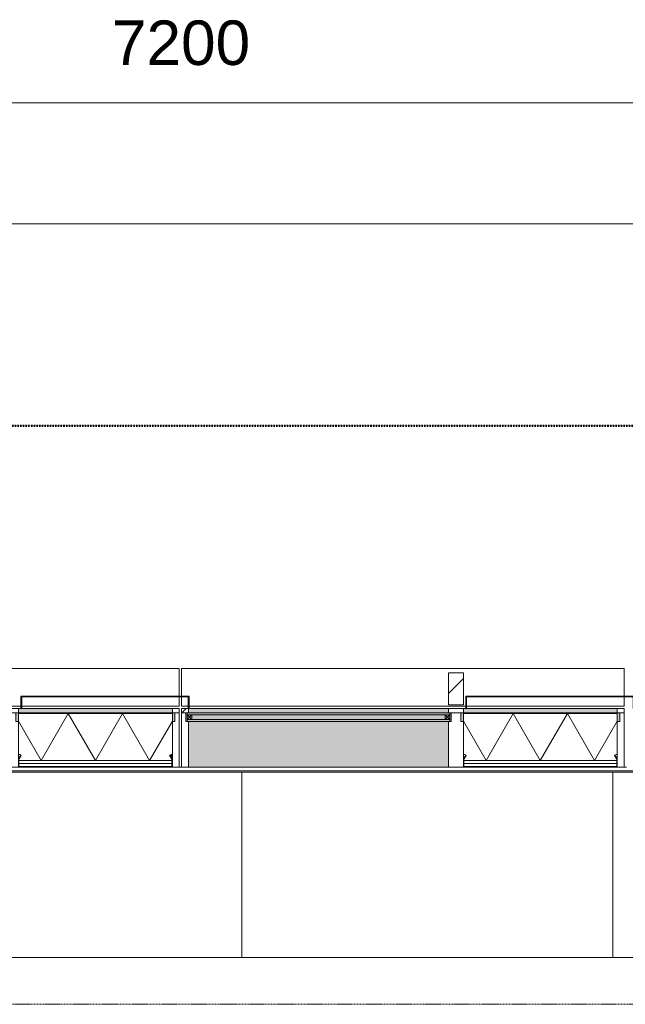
# Model space of a CAD drawing. Header units: millimetres. Extents: x -281 to 121694, y -16481 to 65128.
# Tile 252 of 256: x 12950 to 15400, y 55600 to 59586. Entities that reach past the tile are written whole.
import ezdxf

# ---------------------------------------------------------------- set-up
doc = ezdxf.new("R2010")
doc.units = ezdxf.units.MM
doc.linetypes.add('Grid Line', pattern=[12, 6, -2, 2, -2])
doc.linetypes.add('NLRS_Dash-0_6mm_Space-0_6mm_cpz', pattern=[1.2, 0.6, -0.6])
for name, color, linetype, lineweight in [('A--L$01A__Algemeen', 7, 'Continuous', 5), ('A--L$07A__Stramien', 1, 'Continuous', 5), ('A--L21__Buitenwanden', 3, 'Continuous', 5), ('A--L3__Afbouw', 2, 'Continuous', 5), ('A--L82__LosseGebruikersInvent', 1, 'Continuous', 5), ('A--M$01A__Algemeen', 1, 'Continuous', 5), ('A--M$01A__Algemeen-100', 1, 'Continuous', 5)]:
    doc.layers.add(name, color=color, linetype=linetype, lineweight=lineweight)
doc.styles.add('Arial_2', font='arial.ttf', dxfattribs={"height": 180})
doc.dimstyles.new('1_8mm', dxfattribs={"dimscale": 304.8, "dimtxt": 183.646692, "dimasz": 0.590551, "dimexe": 0.295276, "dimexo": 0.0625, "dimgap": 0.328084, "dimtad": 1, "dimdec": 0, "dimzin": 0, "dimdsep": 46, "dimtxsty": 'Arial_2', "dimblk1": 'OBLIQUE', "dimblk2": 'OBLIQUE', "dimsah": 1, "dimcen": 0.09, "dimdle": 0.295276, "dimazin": 0, "dimtfac": 1, "dimtdec": 4, "dimtix": 1, "dimtmove": 0, "dimatfit": 3, "dimfxl": 0.295276, "dimfxlon": 1, "dimtvp": 1, "dimtolj": 1, "dimtzin": 0, "dimarcsym": 2})
pattern_1 = [(225, (12700, 56797), (449.013, -449.013), []), (225, (12541.25, 56797), (6e-14, -898.0256), []), (225, (12858.75, 56797), (6e-14, -898.0256), [])]
pattern_2 = [(225, (14500, 56797), (42.426407, -42.426407), []), (315, (14500, 56797), (42.426407, 42.426407), [])]
pattern_3 = [(225, (14500, 56797), (449.013, -449.013), []), (225, (14341.25, 56797), (6e-14, -898.0256), []), (225, (14658.75, 56797), (6e-14, -898.0256), [])]

# ---------------------------------------------------------------- blocks, each defined once
blk = doc.blocks.new('NLRS_82_FU_UN_lab en spoel tafels_gen_kad - labtafel dxbxh 750x1800x950-49024426-L_80_ 13')
at = {"layer": 'A--L$01A__Algemeen'}
for p, q in [((900, 262.7), (-900, 262.7)), ((-900, 262.7), (-900, -487.3)), ((900, -487.3), (900, 262.7)), ((-900, -487.3), (900, -487.3))]:
    blk.add_line(p, q, dxfattribs=at)
blk = doc.blocks.new('NLRS_82_FU_UN_lab en spoel tafels_gen_kad - labtafel dxbxh 750x1500x950-49024441-L_80_ 13')
at = {"layer": 'A--L$01A__Algemeen'}
for p, q in [((750, 262.7), (-750, 262.7)), ((-750, 262.7), (-750, -487.3)), ((750, -487.3), (750, 262.7)), ((-750, -487.3), (750, -487.3))]:
    blk.add_line(p, q, dxfattribs=at)
blk = doc.blocks.new('NLRS_82_FU_UN_lab en spoel tafels_gen_kad - labtafel zonder onderkast dxbxh 750x1500x950-49225036-L_80_ 13')
at = {"layer": 'A--L$01A__Algemeen'}
for p, q in [((750, 262.7), (-750, 262.7)), ((-750, 262.7), (-750, -487.3)), ((750, -487.3), (750, 262.7)), ((-750, -487.3), (750, -487.3))]:
    blk.add_line(p, q, dxfattribs=at)
blk = doc.blocks.new('Rectangular Mullion - gevelband kader-49427915-L_80_ 13')
at = {"layer": 'A--L3__Afbouw'}
for p, q in [((11804.9, 56846.9), (11804.9, 56960)), ((11804.9, 56960), (13594.9, 56960)), ((13594.9, 56960), (13594.9, 56846.8)), ((11804.9, 56807), (11804.9, 56844)), ((13594.9, 56844), (13594.9, 56807)), ((11832, 56807), (11804.9, 56807)), ((12955, 56807), (11835, 56807)), ((13594.9, 56807), (12958, 56807))]:
    blk.add_line(p, q, dxfattribs=at)
blk = doc.blocks.new('NLRS_21_GM_LB_element gevel_gen_cpz - NLRS_21_13_08_elementgevel element_gen_cpz-61912952-L_80_ 13')
at = {"layer": 'A--L$01A__Algemeen'}
h = blk.add_hatch(dxfattribs=at)
h.set_pattern_fill('FP_244', color=256, style=0, pattern_type=2)
h.set_pattern_definition(pattern_1)
h.paths.add_polyline_path([(-250, 237), (-862.5, 237), (-862.5, 235), (-250, 235)])
h.paths.add_polyline_path([(-247, 232), (-247, 205.8), (-245, 205.8), (-245, 232)])
h.paths.add_polyline_path([(-865.5, 232), (-867.5, 232), (-867.5, 205.8), (-865.5, 205.8), (-865.5, 210.7)])
h.paths.add_polyline_path([(-865.1, 204.3), (-866.8, 203.3), (-858.1, 188.2), (-856.3, 189.2)])
h.paths.add_polyline_path([(-247.4, 204.3), (-256.2, 189.2), (-254.4, 188.2), (-245.7, 203.3)])
h = blk.add_hatch(dxfattribs=at)
h.set_pattern_fill('FP_243', color=256, style=0, pattern_type=2)
h.set_pattern_definition([(225, (12700, 56797), (42.426407, -42.426407), []), (315, (12700, 56797), (42.426407, 42.426407), [])])
h.paths.add_polyline_path([(-867.5, 204.5), (-866.8, 185.7), (-862.6, 186.3), (-858.1, 188.2), (-866.8, 203.3)])
for points in [[(734.9, 237), (-185, 237), (-185, 52), (867.5, 52), (867.5, 237)], [(-877.5, 52), (-877.5, 17), (-235, 17), (-235, 52), (-245, 52), (-245, 20), (-867.5, 20), (-867.5, 52)]]:
    blk.add_hatch(color=256, dxfattribs=at).paths.add_polyline_path(points)
h = blk.add_hatch(dxfattribs=at)
h.set_pattern_fill('FP_244', color=256, style=0, pattern_type=2)
h.set_pattern_definition(pattern_1)
h.paths.add_polyline_path([(867.5, 17), (867.5, 0), (895, 0), (895, 17), (872.5, 17)])
h.paths.add_polyline_path([(-185, 17), (-245, 17), (-245, 0), (-185, 0)])
h.paths.add_polyline_path([(-867.5, 17), (-895, 17), (-895, 0), (-867.5, 0)])
h = blk.add_hatch(color=256, dxfattribs=at)
h.paths.add_polyline_path([(867.5, 17), (-185, 17), (-185, 0), (867.5, 0)])
h.paths.add_polyline_path([(-245, 17), (-867.5, 17), (-867.5, 0), (-245, 0)])
for p, q in [((-867.5, 237), (-895, 237)), ((-895, 237), (-895, 17)), ((-862.5, 237), (-867.5, 237)), ((-867.5, 237), (-867.5, 232)), ((-867.5, 232), (-867.5, 205.8)), ((-775.6, 210), (-867.5, 50.9)), ((-867.5, 205.8), (-867.5, 204.5)), ((-867.5, 204.5), (-867.5, 205.8)), ((-867.5, 204.5), (-867.5, 185.7)), ((-866.8, 203.3), (-858.1, 188.2)), ((-865.5, 205.8), (-865.5, 232)), ((-247, 222.5), (-865.5, 222.5)), ((-247, 210), (-865.5, 210)), ((-865.5, 210), (-247, 210)), ((-856.3, 189.2), (-865.1, 204.3)), ((-250, 237), (-862.5, 237)), ((-862.5, 235), (-250, 235)), ((-775.6, 210), (-665.9, 20)), ((-556.2, 210), (-665.9, 20)), ((-556.2, 210), (-446.6, 20)), ((-336.9, 210), (-446.6, 20)), ((-336.9, 210), (-245, 50.9)), ((-247.4, 204.3), (-256.2, 189.2)), ((-254.4, 188.2), (-245.7, 203.3)), ((-245, 237), (-250, 237)), ((-247, 232), (-247, 205.8)), ((-245, 232), (-245, 237)), ((-185, 237), (-245, 237)), ((-245, 205.8), (-245, 232)), ((-245, 204.5), (-245, 205.8)), ((-245, 205.8), (-245, 204.5)), ((-245, 185.7), (-245, 204.5)), ((-185, 52), (-185, 237)), ((-185, 237), (867.5, 237)), ((895, 237), (867.5, 237)), ((867.5, 237), (867.5, 52)), ((895, 17), (895, 237)), ((-867.5, 185.7), (-867.5, 20)), ((-867.5, 20), (-867.5, 185.7)), ((-858.1, 188.2), (-856.3, 189.2)), ((-256.2, 189.2), (-254.4, 188.2)), ((-245, 20), (-245, 185.7)), ((-245, 185.7), (-245, 20)), ((-877.5, 52), (-867.5, 52)), ((-877.5, 17), (-877.5, 52)), ((-245, 52), (-235, 52)), ((-235, 52), (-235, 17)), ((-195, 17), (-195, 52)), ((-195, 52), (-190, 52)), ((872.5, 52), (877.5, 52)), ((877.5, 52), (877.5, 17)), ((-895, 17), (-877.5, 17)), ((-867.5, 17), (-895, 17)), ((-895, 17), (-895, 0)), ((-895, 0), (-867.5, 0)), ((-867.5, 20), (-245, 20)), ((-245, 20), (-867.5, 20)), ((-867.5, 0), (-867.5, 17)), ((-867.5, 17), (-245, 17)), ((-258, 0), (-867.5, 0)), ((-245, 0), (-255, 0)), ((-190, 17), (-245, 17)), ((-245, 17), (-245, 0)), ((-245, 0), (-185, 0)), ((-235, 17), (-195, 17)), ((-185, 0), (-185, 17)), ((865, 0), (-185, 0)), ((867.5, 17), (867.5, 0)), ((867.5, 0), (895, 0)), ((895, 17), (872.5, 17)), ((877.5, 17), (895, 17)), ((895, 0), (895, 17))]:
    blk.add_line(p, q, dxfattribs=at)
for centre, radius, start, end in [((-862.5, 232), 5, 90, 180), ((-862.5, 205.8), 5, 180, 210), ((-862.5, 232), 3, 90, 180), ((-862.5, 232), 3, 90, 180), ((-862.5, 205.8), 3, 180, 210), ((-250, 232), 5, 0, 90), ((-250, 232), 3, 0, 90), ((-250, 232), 3, 360, 90), ((-250, 205.8), 3, 330, 360), ((-250, 205.8), 5, 330, 0), ((-867.5, 204.5), 18.8, 270, 300), ((-245, 204.5), 18.8, 240, 270)]:
    blk.add_arc(centre, radius, start, end, dxfattribs=at)
blk = doc.blocks.new('NLRS_41_GM_LB_zetwerk gevel_gen_cpz - NLRS_41_12_05_GM_zetwerk gevel_gen_cpz-61878305-L_80_ 13')
at = {"layer": 'A--L$01A__Algemeen'}
for p, q in [((-377, 0), (-380, 0)), ((-380, 0), (-380, -50)), ((-377, -47), (-377, 0)), ((300, 0), (297, 0)), ((297, 0), (297, -47)), ((300, -50), (300, 0)), ((-380, -50), (300, -50)), ((297, -47), (-377, -47))]:
    blk.add_line(p, q, dxfattribs=at)
blk = doc.blocks.new('NLRS_21_GM_LB_element gevel_gen_cpz - NLRS_21_13_08_elementgevel element_gen_cpz-65367666-L_80_ 13')
at = {"layer": 'A--L$01A__Algemeen'}
h = blk.add_hatch(dxfattribs=at)
h.set_pattern_fill('FP_246', color=256, style=0, pattern_type=2)
h.set_pattern_definition(pattern_3)
h.paths.add_polyline_path([(-250, 237), (-862.5, 237), (-862.5, 235), (-250, 235)])
h.paths.add_polyline_path([(-247, 232), (-247, 205.8), (-245, 205.8), (-245, 232)])
h.paths.add_polyline_path([(-867.5, 232), (-867.5, 205.8), (-865.5, 205.8), (-865.5, 232)])
h.paths.add_polyline_path([(-865.1, 204.3), (-866.8, 203.3), (-858.1, 188.2), (-856.3, 189.2)])
h.paths.add_polyline_path([(-247.4, 204.3), (-256.2, 189.2), (-254.4, 188.2), (-245.7, 203.3)])
h = blk.add_hatch(dxfattribs=at)
h.set_pattern_fill('FP_245', color=256, style=0, pattern_type=2)
h.set_pattern_definition(pattern_2)
h.paths.add_polyline_path([(-867.5, 204.5), (-866.8, 185.7), (-862.6, 186.3), (-858.1, 188.2), (-866.8, 203.3)])
h = blk.add_hatch(dxfattribs=at)
h.set_pattern_fill('FP_245', color=256, style=0, pattern_type=2)
h.set_pattern_definition(pattern_2)
h.paths.add_polyline_path([(-245, 204.5), (-254.4, 188.2), (-245.7, 185.7), (-245, 185.7)])
for points in [[(668.2, 237), (-185, 237), (-185, 52), (867.5, 52), (867.5, 237)], [(-877.5, 52), (-877.5, 17), (-235, 17), (-235, 52), (-245, 52), (-245, 20), (-867.5, 20), (-867.5, 52)]]:
    blk.add_hatch(color=256, dxfattribs=at).paths.add_polyline_path(points)
h = blk.add_hatch(dxfattribs=at)
h.set_pattern_fill('FP_246', color=256, style=0, pattern_type=2)
h.set_pattern_definition(pattern_3)
h.paths.add_polyline_path([(867.5, 17), (867.5, 0), (895, 0), (895, 17), (872.5, 17)])
h.paths.add_polyline_path([(-185, 17), (-245, 17), (-245, 0), (-185, 0)])
h.paths.add_polyline_path([(-867.5, 17), (-895, 17), (-895, 0), (-867.5, 0)])
h = blk.add_hatch(color=256, dxfattribs=at)
h.paths.add_polyline_path([(867.5, 17), (-185, 17), (-185, 0), (867.5, 0)])
h.paths.add_polyline_path([(-245, 17), (-867.5, 17), (-867.5, 0), (-245, 0)])
for p, q in [((-867.5, 237), (-895, 237)), ((-895, 237), (-895, 17)), ((-862.5, 237), (-867.5, 237)), ((-867.5, 237), (-867.5, 232)), ((-867.5, 232), (-867.5, 205.8)), ((-775.6, 210), (-867.5, 50.9)), ((-867.5, 205.8), (-867.5, 204.5)), ((-867.5, 204.5), (-867.5, 205.8)), ((-867.5, 204.5), (-867.5, 185.7)), ((-866.8, 203.3), (-858.1, 188.2)), ((-865.5, 205.8), (-865.5, 232)), ((-247, 222.5), (-865.5, 222.5)), ((-247, 210), (-865.5, 210)), ((-865.5, 210), (-247, 210)), ((-856.3, 189.2), (-865.1, 204.3)), ((-250, 237), (-862.5, 237)), ((-862.5, 235), (-250, 235)), ((-775.6, 210), (-665.9, 20)), ((-556.2, 210), (-665.9, 20)), ((-556.2, 210), (-446.6, 20)), ((-336.9, 210), (-446.6, 20)), ((-336.9, 210), (-245, 50.9)), ((-247.4, 204.3), (-256.2, 189.2)), ((-254.4, 188.2), (-245.7, 203.3)), ((-245, 237), (-250, 237)), ((-247, 232), (-247, 205.8)), ((-245, 232), (-245, 237)), ((-185, 237), (-245, 237)), ((-245, 205.8), (-245, 232)), ((-245, 204.5), (-245, 205.8)), ((-245, 205.8), (-245, 204.5)), ((-245, 185.7), (-245, 204.5)), ((-185, 52), (-185, 237)), ((-185, 237), (867.5, 237)), ((895, 237), (867.5, 237)), ((867.5, 237), (867.5, 52)), ((895, 17), (895, 237)), ((-867.5, 185.7), (-867.5, 20)), ((-867.5, 20), (-867.5, 185.7)), ((-858.1, 188.2), (-856.3, 189.2)), ((-256.2, 189.2), (-254.4, 188.2)), ((-245, 20), (-245, 185.7)), ((-245, 185.7), (-245, 20)), ((-877.5, 52), (-867.5, 52)), ((-877.5, 17), (-877.5, 52)), ((-245, 52), (-235, 52)), ((-235, 52), (-235, 17)), ((-195, 17), (-195, 52)), ((-195, 52), (-190, 52)), ((872.5, 52), (877.5, 52)), ((877.5, 52), (877.5, 17)), ((-895, 17), (-877.5, 17)), ((-867.5, 17), (-895, 17)), ((-895, 17), (-895, 0)), ((-895, 0), (-867.5, 0)), ((-867.5, 20), (-245, 20)), ((-245, 20), (-867.5, 20)), ((-867.5, 0), (-867.5, 17)), ((-867.5, 17), (-245, 17)), ((-258, 0), (-867.5, 0)), ((-245, 0), (-255, 0)), ((-190, 17), (-245, 17)), ((-245, 17), (-245, 0)), ((-245, 0), (-185, 0)), ((-235, 17), (-195, 17)), ((-185, 0), (-185, 17)), ((865, 0), (-185, 0)), ((867.5, 17), (867.5, 0)), ((867.5, 0), (895, 0)), ((895, 17), (872.5, 17)), ((877.5, 17), (895, 17)), ((895, 0), (895, 17))]:
    blk.add_line(p, q, dxfattribs=at)
for centre, radius, start, end in [((-862.5, 232), 5, 90, 180), ((-862.5, 205.8), 5, 180, 210), ((-862.5, 232), 3, 90, 180), ((-862.5, 232), 3, 90, 180), ((-862.5, 205.8), 3, 180, 210), ((-250, 232), 5, 0, 90), ((-250, 232), 3, 0, 90), ((-250, 232), 3, 360, 90), ((-250, 205.8), 3, 330, 360), ((-250, 205.8), 5, 330, 0), ((-867.5, 204.5), 18.8, 270, 300), ((-245, 204.5), 18.8, 240, 270)]:
    blk.add_arc(centre, radius, start, end, dxfattribs=at)
blk = doc.blocks.new('CSWK_double-triple glass panel - CSWK_double-triple glass panel-55895760-L_80_ 13')
at = {"layer": 'A--L$01A__Algemeen'}
for points in [[(20.3, -65), (-531.3, -65), (-531.3, -73), (531.2, -73), (531.2, -65), (393.7, -65)], [(20.3, -92), (-531.3, -92), (-531.3, -100), (531.2, -100), (531.2, -92), (393.7, -92)]]:
    blk.add_hatch(color=256, dxfattribs=at).paths.add_polyline_path(points)
at = {"layer": 'A--L82__LosseGebruikersInvent'}
blk.add_hatch(color=256, dxfattribs=at).paths.add_polyline_path([(531.2, -65), (531.2, -73), (-531.3, -73), (-531.3, -65), (-536.3, -65), (-536.3, -100), (-531.3, -100), (-531.3, -92), (531.2, -92), (531.2, -100), (536.2, -100), (536.2, -65)])
at = {"layer": 'A--L$01A__Algemeen'}
for p, q in [((-531.3, -65), (531.2, -65)), ((-531.3, -73), (-531.3, -65)), ((531.2, -73), (-531.3, -73)), ((-531.3, -73), (-531.3, -92)), ((-512.3, -73), (-531.3, -73)), ((-531.3, -92), (-512.3, -73)), ((-512.3, -92), (-531.3, -73)), ((-512.3, -92), (-512.3, -73)), ((512.2, -73), (512.2, -92)), ((531.2, -73), (512.2, -73)), ((512.2, -92), (531.2, -73)), ((531.2, -92), (512.2, -73)), ((531.2, -65), (531.2, -73)), ((531.2, -92), (531.2, -73)), ((-531.3, -92), (531.2, -92)), ((-531.3, -100), (-531.3, -92)), ((-531.3, -92), (-512.3, -92)), ((531.2, -100), (-531.3, -100)), ((512.2, -92), (531.2, -92)), ((531.2, -92), (531.2, -100))]:
    blk.add_line(p, q, dxfattribs=at)
blk = doc.blocks.new('NLRS_41_GM_LB_vin gevel_gen_cpz - 41_12_XX_vin gevel-V523-L_80_ 13')
at = {"layer": 'A--L$01A__Algemeen'}
h = blk.add_hatch(dxfattribs=at)
h.set_pattern_fill('FP_318', color=256, style=0, pattern_type=2)
h.set_pattern_definition([(225, (14715, 56797), (449.013, -449.013), []), (225, (14556.25, 56797), (6e-14, -898.0256), []), (225, (14873.75, 56797), (6e-14, -898.0256), [])])
h.paths.add_polyline_path([(-30, -15), (-30, -145), (30, -145), (30, -15)])
for p, q in [((30, -15), (-30, -15)), ((-30, -15), (-30, -145)), ((30, -145), (30, -15)), ((-30, -145), (30, -145))]:
    blk.add_line(p, q, dxfattribs=at)
blk = doc.blocks.new('DIMBLOCK14-L_80_ 13')
at = {"layer": 'A--M$01A__Algemeen-100'}
for p, q in [((10000, 59248.9), (10090, 59338.9)), ((10000, 59248.9), (10000, 59338.9)), ((17200, 59248.9), (17290, 59338.9)), ((17200, 59248.9), (17200, 59338.9)), ((10000, 59248.9), (9910, 59158.9)), ((10000, 59248.9), (17200, 59248.9)), ((10000, 59248.9), (10000, 59158.9)), ((17200, 59248.9), (17110, 59158.9)), ((17200, 59248.9), (17200, 59158.9))]:
    blk.add_line(p, q, dxfattribs=at)
at = {"layer": 'A--M$01A__Algemeen-100', "color": 0, "insert": (13323.1, 59582.5), "char_height": 180, "width": 664.518, "attachment_point": 1, "line_spacing_factor": 0.941778, "style": 'Arial_2'}
blk.add_mtext('7200', dxfattribs=at)
blk = doc.blocks.new('_Oblique')
at = {"color": 0, "linetype": 'ByBlock', "lineweight": -2}
blk.add_line((-0.5, -0.5), (0.5, 0.5), dxfattribs=at)
blk = doc.blocks.new('DIMBLOCK49-L_80_ 13')
at = {"layer": 'A--M$01A__Algemeen-100'}
for p, q in [((10000, 58758.9), (10090, 58848.9)), ((10000, 58758.9), (10000, 58848.9)), ((24350, 58758.9), (24440, 58848.9)), ((24350, 58758.9), (24350, 58848.9)), ((10000, 58758.9), (9910, 58668.9)), ((10000, 58758.9), (24350, 58758.9)), ((10000, 58758.9), (10000, 58668.9)), ((24350, 58758.9), (24260, 58668.9)), ((24350, 58758.9), (24350, 58668.9))]:
    blk.add_line(p, q, dxfattribs=at)
at = {"layer": 'A--M$01A__Algemeen-100', "color": 0, "insert": (16828.9, 59092.5), "char_height": 180, "width": 830.648, "attachment_point": 1, "line_spacing_factor": 0.941778, "style": 'Arial_2'}
blk.add_mtext('14350', dxfattribs=at)

msp = doc.modelspace()

# ---------------------------------------------------------------- linework, layer by layer
at = {"layer": 'A--L$01A__Algemeen', "linetype": 'NLRS_Dash-0_6mm_Space-0_6mm_cpz', "lineweight": 50}
msp.add_line((33332.7, 57941.2), (8622.5, 57941.2), dxfattribs=at)
at = {"layer": 'A--L$07A__Stramien', "linetype": 'Grid Line'}
msp.add_line((100373, 55600), (-281.1, 55600), dxfattribs=at)
at = {"layer": 'A--L21__Buitenwanden'}
for p, q in [((13595, 56560), (13605, 56560)), ((13632.5, 56560), (14685, 56560)), ((15395, 56560), (15405, 56560)), ((25485, 56545), (9355, 56545))]:
    msp.add_line(p, q, dxfattribs=at)

# ---------------------------------------------------------------- block references
at = {"layer": 'A--L$01A__Algemeen', "rotation": 180}
for name, p in [('NLRS_41_GM_LB_vin gevel_gen_cpz - 41_12_XX_vin gevel-V523-L_80_ 13', (14715, 56797)), ('NLRS_41_GM_LB_zetwerk gevel_gen_cpz - NLRS_41_12_05_GM_zetwerk gevel_gen_cpz-61878305-L_80_ 13', (13255, 56797)), ('NLRS_41_GM_LB_zetwerk gevel_gen_cpz - NLRS_41_12_05_GM_zetwerk gevel_gen_cpz-61878305-L_80_ 13', (15055, 56797)), ('NLRS_21_GM_LB_element gevel_gen_cpz - NLRS_21_13_08_elementgevel element_gen_cpz-61912952-L_80_ 13', (12700, 56797)), ('NLRS_21_GM_LB_element gevel_gen_cpz - NLRS_21_13_08_elementgevel element_gen_cpz-65367666-L_80_ 13', (14500, 56797)), ('CSWK_double-triple glass panel - CSWK_double-triple glass panel-55895760-L_80_ 13', (14158.8, 56680))]:
    msp.add_blockref(name, p, dxfattribs=at)
at = {"layer": 'A--L3__Afbouw'}
for p in [(0, 0), (1800, 0)]:
    msp.add_blockref('Rectangular Mullion - gevelband kader-49427915-L_80_ 13', p, dxfattribs=at)
at = {"layer": 'A--L82__LosseGebruikersInvent'}
for name, p in [('NLRS_82_FU_UN_lab en spoel tafels_gen_kad - labtafel dxbxh 750x1800x950-49024426-L_80_ 13', (12949, 56277.3)), ('NLRS_82_FU_UN_lab en spoel tafels_gen_kad - labtafel dxbxh 750x1500x950-49024441-L_80_ 13', (14599, 56277.3)), ('NLRS_82_FU_UN_lab en spoel tafels_gen_kad - labtafel zonder onderkast dxbxh 750x1500x950-49225036-L_80_ 13', (16099, 56277.3))]:
    msp.add_blockref(name, p, dxfattribs=at)

# ---------------------------------------------------------------- dimensions: what is measured, and where the dimension line sits
at = {"layer": 'A--M$01A__Algemeen'}
for base, p1, p2, override, picture, middle in [((17200, 59248.9), (10000, 59338.9), (17200, 59338.9), {"dimpost": '<>', "dimfxl": 7200}, 'DIMBLOCK14-L_80_ 13', (13600, 59440.8)), ((24350, 58758.9), (10000, 58848.9), (24350, 58668.9), {"dimpost": '<>', "dimfxl": 14351.128875}, 'DIMBLOCK49-L_80_ 13', (17175, 58950.8))]:
    dim = msp.add_linear_dim(base=base, p1=p1, p2=p2, dimstyle='1_8mm', override=override, dxfattribs=at)
    dim.commit()
    dim.dimension.update_dxf_attribs({"geometry": picture, "text_midpoint": middle})

doc.saveas('drawing.dxf')
